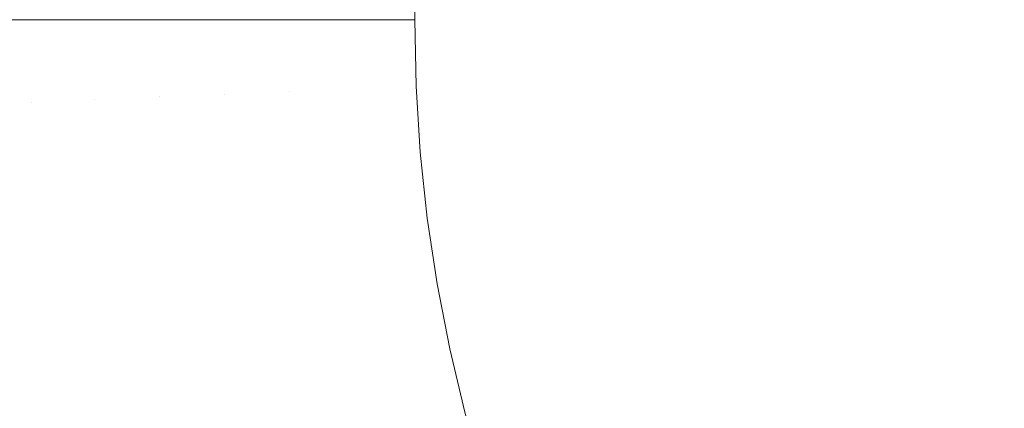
# Model space of a CAD drawing. Header units: centimetres. Extents: x -26.3 to 27.5, y 4.8 to 73.5.
# Tile 139 of 256: x -8.1118 to -8.0488, y 5.2753 to 5.3002. Entities that reach past the tile are written whole.
import ezdxf

# ---------------------------------------------------------------- set-up
doc = ezdxf.new("R2010")
doc.units = ezdxf.units.CM
doc.header["$LTSCALE"] = 2.54
doc.layers.add('Lucido design-1', color=7, linetype='Continuous')

# ---------------------------------------------------------------- blocks, each defined once
blk = doc.blocks.new('Gruppo-3-1')
at = {"color": 7, "linetype": 'Continuous', "lineweight": 9}
for points in [[(-25.986537, 6.500212, -1479.014839), (-25.986537, 4.900212, -1479.014839), (27.113463, 4.900212, -1479.014839), (27.113463, 6.500212, -1479.014839)], [(-25.986537, 6.500212, -1515.114839), (-25.986537, 4.900212, -1515.114839), (27.113463, 4.900212, -1515.114839), (27.113463, 6.500212, -1515.114839)]]:
    blk.add_3dface(points, dxfattribs=at)
for points, invisible_edges in [([(-8.086537, 6.500212, -1479.414839), (9.213463, 6.500212, -1479.414839), (9.113463, 5.200212, -1479.414839), (-7.986537, 5.200212, -1479.414839)], 10), ([(-8.086537, 5.300212, -1479.414839), (-8.086537, 6.500212, -1479.414839), (-7.986537, 5.200212, -1479.414839)], 10), ([(-8.086537, 6.500212, -1515.514839), (9.213463, 6.500212, -1515.514839), (9.113463, 5.200212, -1515.514839), (-7.986537, 5.200212, -1515.514839)], 10), ([(-8.086537, 5.300212, -1515.514839), (-8.086537, 6.500212, -1515.514839), (-7.986537, 5.200212, -1515.514839)], 10), ([(-8.111115, 5.29492, -1479.417935), (-8.115152, 5.294749, -1479.419055), (-8.115268, 5.300212, -1479.419055), (-8.111699, 5.300212, -1479.418066)], 11), ([(-8.111115, 5.29492, -1515.517935), (-8.115152, 5.294749, -1515.519055), (-8.115268, 5.300212, -1515.519055), (-8.111699, 5.300212, -1515.518066)], 11), ([(-8.111699, 5.300212, -1479.418066), (-8.111228, 5.300212, -1479.417935), (-8.111115, 5.29492, -1479.417935)], 10), ([(-8.111699, 5.300212, -1515.518066), (-8.111228, 5.300212, -1515.517935), (-8.111115, 5.29492, -1515.517935)], 10), ([(-8.107031, 5.295093, -1479.416984), (-8.111115, 5.29492, -1479.417935), (-8.111228, 5.300212, -1479.417935), (-8.107525, 5.300212, -1479.417074)], 11), ([(-8.107031, 5.295093, -1515.516984), (-8.111115, 5.29492, -1515.517935), (-8.111228, 5.300212, -1515.517935), (-8.107525, 5.300212, -1515.517074)], 11), ([(-8.107525, 5.300212, -1479.417074), (-8.10714, 5.300212, -1479.416984), (-8.107031, 5.295093, -1479.416984)], 10), ([(-8.107525, 5.300212, -1515.517074), (-8.10714, 5.300212, -1515.516984), (-8.107031, 5.295093, -1515.516984)], 10), ([(-8.102907, 5.295269, -1479.416205), (-8.107031, 5.295093, -1479.416984), (-8.10714, 5.300212, -1479.416984), (-8.103304, 5.300212, -1479.416261)], 11), ([(-8.102907, 5.295269, -1515.516205), (-8.107031, 5.295093, -1515.516984), (-8.10714, 5.300212, -1515.516984), (-8.103304, 5.300212, -1515.516261)], 11), ([(-8.103304, 5.300212, -1479.416261), (-8.103012, 5.300212, -1479.416205), (-8.102907, 5.295269, -1479.416205)], 10), ([(-8.103304, 5.300212, -1515.516261), (-8.103012, 5.300212, -1515.516205), (-8.102907, 5.295269, -1515.516205)], 10), ([(-8.098749, 5.295445, -1479.4156), (-8.102907, 5.295269, -1479.416205), (-8.103012, 5.300212, -1479.416205), (-8.099046, 5.300212, -1479.415628)], 11), ([(-8.098749, 5.295445, -1515.5156), (-8.102907, 5.295269, -1515.516205), (-8.103012, 5.300212, -1515.516205), (-8.099046, 5.300212, -1515.515628)], 11), ([(-8.099046, 5.300212, -1479.415628), (-8.09885, 5.300212, -1479.4156), (-8.098749, 5.295445, -1479.4156)], 10), ([(-8.099046, 5.300212, -1515.515628), (-8.09885, 5.300212, -1515.5156), (-8.098749, 5.295445, -1515.5156)], 10), ([(-8.094566, 5.295623, -1479.41517), (-8.098749, 5.295445, -1479.4156), (-8.09885, 5.300212, -1479.4156), (-8.094757, 5.300212, -1479.415179)], 11), ([(-8.094566, 5.295623, -1515.51517), (-8.098749, 5.295445, -1515.5156), (-8.09885, 5.300212, -1515.5156), (-8.094757, 5.300212, -1515.515179)], 11), ([(-8.094757, 5.300212, -1479.415179), (-8.094663, 5.300212, -1479.41517), (-8.094566, 5.295623, -1479.41517)], 10), ([(-8.094757, 5.300212, -1515.515179), (-8.094663, 5.300212, -1515.51517), (-8.094566, 5.295623, -1515.51517)], 10), ([(-8.094566, 5.295623, -1479.41517), (-8.094663, 5.300212, -1479.41517), (-8.09046, 5.300212, -1479.414916), (-8.090366, 5.295801, -1479.414916)], 13), ([(-8.094566, 5.295623, -1515.51517), (-8.094663, 5.300212, -1515.51517), (-8.09046, 5.300212, -1515.514916), (-8.090366, 5.295801, -1515.514916)], 13), ([(-8.090366, 5.295801, -1479.414916), (-8.09046, 5.300212, -1479.414916), (-8.086537, 5.300212, -1479.414839), (-8.086447, 5.295968, -1479.414839)], 9), ([(-8.090366, 5.295801, -1515.514916), (-8.09046, 5.300212, -1515.514916), (-8.086537, 5.300212, -1515.514839), (-8.086447, 5.295968, -1515.514839)], 9), ([(-8.086177, 5.291731, -1479.414839), (-8.086447, 5.295968, -1479.414839), (-8.086537, 5.300212, -1479.414839), (-7.986537, 5.200212, -1479.414839)], 12), ([(-8.086447, 5.295968, -1515.514839), (-8.086537, 5.300212, -1515.514839), (-7.986537, 5.200212, -1515.514839)], 10), ([(-8.098446, 5.290687, -1479.4156), (-8.098749, 5.295445, -1479.4156), (-8.094566, 5.295623, -1479.41517), (-8.094274, 5.291042, -1479.41517)], 15), ([(-8.098446, 5.290687, -1515.5156), (-8.098749, 5.295445, -1515.5156), (-8.094566, 5.295623, -1515.51517), (-8.094274, 5.291042, -1515.51517)], 15), ([(-8.094274, 5.291042, -1479.41517), (-8.094566, 5.295623, -1479.41517), (-8.090366, 5.295801, -1479.414916), (-8.090085, 5.291399, -1479.414916)], 15), ([(-8.094274, 5.291042, -1515.51517), (-8.094566, 5.295623, -1515.51517), (-8.090366, 5.295801, -1515.514916), (-8.090085, 5.291399, -1515.514916)], 15), ([(-8.090085, 5.291399, -1479.414916), (-8.090366, 5.295801, -1479.414916), (-8.086447, 5.295968, -1479.414839), (-8.086177, 5.291731, -1479.414839)], 11), ([(-8.090085, 5.291399, -1515.514916), (-8.090366, 5.295801, -1515.514916), (-8.086447, 5.295968, -1515.514839), (-8.086177, 5.291731, -1515.514839)], 11), ([(-7.986537, 5.200212, -1515.514839), (-8.085727, 5.28751, -1515.514839), (-8.086177, 5.291731, -1515.514839), (-8.086447, 5.295968, -1515.514839)], 9), ([(-8.110778, 5.289638, -1479.417935), (-8.111115, 5.29492, -1479.417935), (-8.107031, 5.295093, -1479.416984), (-8.106705, 5.289984, -1479.416984)], 15), ([(-8.110778, 5.289638, -1515.517935), (-8.111115, 5.29492, -1515.517935), (-8.107031, 5.295093, -1515.516984), (-8.106705, 5.289984, -1515.516984)], 15), ([(-8.106705, 5.289984, -1479.416984), (-8.107031, 5.295093, -1479.416984), (-8.102907, 5.295269, -1479.416205), (-8.102592, 5.290334, -1479.416205)], 15), ([(-8.106705, 5.289984, -1515.516984), (-8.107031, 5.295093, -1515.516984), (-8.102907, 5.295269, -1515.516205), (-8.102592, 5.290334, -1515.516205)], 15), ([(-8.102592, 5.290334, -1479.416205), (-8.102907, 5.295269, -1479.416205), (-8.098749, 5.295445, -1479.4156), (-8.098446, 5.290687, -1479.4156)], 15), ([(-8.102592, 5.290334, -1515.516205), (-8.102907, 5.295269, -1515.516205), (-8.098749, 5.295445, -1515.5156), (-8.098446, 5.290687, -1515.5156)], 15), ([(-8.114804, 5.289295, -1479.419055), (-8.115152, 5.294749, -1479.419055), (-8.111115, 5.29492, -1479.417935), (-8.110778, 5.289638, -1479.417935)], 15), ([(-8.114804, 5.289295, -1515.519055), (-8.115152, 5.294749, -1515.519055), (-8.111115, 5.29492, -1515.517935), (-8.110778, 5.289638, -1515.517935)], 15), ([(-8.093787, 5.286478, -1479.41517), (-8.094274, 5.291042, -1479.41517), (-8.090085, 5.291399, -1479.414916), (-8.089618, 5.287012, -1479.414916)], 15), ([(-8.093787, 5.286478, -1515.51517), (-8.094274, 5.291042, -1515.51517), (-8.090085, 5.291399, -1515.514916), (-8.089618, 5.287012, -1515.514916)], 15), ([(-8.089618, 5.287012, -1479.414916), (-8.090085, 5.291399, -1479.414916), (-8.086177, 5.291731, -1479.414839), (-8.085727, 5.28751, -1479.414839)], 11), ([(-8.089618, 5.287012, -1515.514916), (-8.090085, 5.291399, -1515.514916), (-8.086177, 5.291731, -1515.514839), (-8.085727, 5.28751, -1515.514839)], 11), ([(-8.085099, 5.283312, -1479.414839), (-8.085727, 5.28751, -1479.414839), (-8.086177, 5.291731, -1479.414839), (-7.986537, 5.200212, -1479.414839)], 12), ([(-8.102068, 5.285418, -1479.416205), (-8.102592, 5.290334, -1479.416205), (-8.098446, 5.290687, -1479.4156), (-8.097941, 5.285946, -1479.4156)], 15), ([(-8.102068, 5.285418, -1515.516205), (-8.102592, 5.290334, -1515.516205), (-8.098446, 5.290687, -1515.5156), (-8.097941, 5.285946, -1515.5156)], 15), ([(-8.097941, 5.285946, -1479.4156), (-8.098446, 5.290687, -1479.4156), (-8.094274, 5.291042, -1479.41517), (-8.093787, 5.286478, -1479.41517)], 15), ([(-8.097941, 5.285946, -1515.5156), (-8.098446, 5.290687, -1515.5156), (-8.094274, 5.291042, -1515.51517), (-8.093787, 5.286478, -1515.51517)], 15), ([(-8.110218, 5.284374, -1479.417935), (-8.110778, 5.289638, -1479.417935), (-8.106705, 5.289984, -1479.416984), (-8.106163, 5.284893, -1479.416984)], 15), ([(-8.110218, 5.284374, -1515.517935), (-8.110778, 5.289638, -1515.517935), (-8.106705, 5.289984, -1515.516984), (-8.106163, 5.284893, -1515.516984)], 15), ([(-8.106163, 5.284893, -1479.416984), (-8.106705, 5.289984, -1479.416984), (-8.102592, 5.290334, -1479.416205), (-8.102068, 5.285418, -1479.416205)], 15), ([(-8.106163, 5.284893, -1515.516984), (-8.106705, 5.289984, -1515.516984), (-8.102592, 5.290334, -1515.516205), (-8.102068, 5.285418, -1515.516205)], 15), ([(-8.114225, 5.283861, -1479.419055), (-8.114804, 5.289295, -1479.419055), (-8.110778, 5.289638, -1479.417935), (-8.110218, 5.284374, -1479.417935)], 15), ([(-8.114225, 5.283861, -1515.519055), (-8.114804, 5.289295, -1515.519055), (-8.110778, 5.289638, -1515.517935), (-8.110218, 5.284374, -1515.517935)], 15), ([(-8.088965, 5.282649, -1479.414916), (-8.089618, 5.287012, -1479.414916), (-8.085727, 5.28751, -1479.414839), (-8.085099, 5.283312, -1479.414839)], 11), ([(-8.088965, 5.282649, -1515.514916), (-8.089618, 5.287012, -1515.514916), (-8.085727, 5.28751, -1515.514839), (-8.085099, 5.283312, -1515.514839)], 11), ([(-8.085727, 5.28751, -1515.514839), (-8.038968, 5.215059, -1515.514839), (-8.042535, 5.217361, -1515.514839), (-8.046001, 5.219812, -1515.514839)], 9), ([(-8.085727, 5.28751, -1515.514839), (-8.01582, 5.204595, -1515.514839), (-8.019851, 5.205924, -1515.514839)], 9), ([(-8.085727, 5.28751, -1515.514839), (-7.999239, 5.201022, -1515.514839), (-8.003437, 5.20165, -1515.514839)], 9), ([(-8.085727, 5.28751, -1515.514839), (-7.986537, 5.200212, -1515.514839), (-7.990782, 5.200302, -1515.514839), (-7.995018, 5.200572, -1515.514839)], 9), ([(-8.046001, 5.219812, -1515.514839), (-8.049359, 5.222408, -1515.514839), (-8.085727, 5.28751, -1515.514839)], 10), ([(-8.085727, 5.28751, -1515.514839), (-8.011735, 5.203439, -1515.514839), (-8.01582, 5.204595, -1515.514839)], 9), ([(-7.995018, 5.200572, -1515.514839), (-7.999239, 5.201022, -1515.514839), (-8.085727, 5.28751, -1515.514839)], 10), ([(-8.049359, 5.222408, -1515.514839), (-8.052605, 5.225145, -1515.514839), (-8.085727, 5.28751, -1515.514839)], 10), ([(-8.085727, 5.28751, -1515.514839), (-8.027728, 5.209089, -1515.514839), (-8.031558, 5.210919, -1515.514839)], 9), ([(-8.003437, 5.20165, -1515.514839), (-8.007605, 5.202456, -1515.514839), (-8.011735, 5.203439, -1515.514839), (-8.085727, 5.28751, -1515.514839)], 12), ([(-8.052605, 5.225145, -1515.514839), (-8.055731, 5.228016, -1515.514839), (-8.058733, 5.231018, -1515.514839), (-8.085727, 5.28751, -1515.514839)], 12), ([(-8.019851, 5.205924, -1515.514839), (-8.023823, 5.207423, -1515.514839), (-8.027728, 5.209089, -1515.514839), (-8.085727, 5.28751, -1515.514839)], 12), ([(-8.031558, 5.210919, -1515.514839), (-8.035307, 5.212911, -1515.514839), (-8.038968, 5.215059, -1515.514839), (-8.085727, 5.28751, -1515.514839)], 12), ([(-8.084293, 5.279144, -1515.514839), (-8.085099, 5.283312, -1515.514839), (-8.085727, 5.28751, -1515.514839), (-8.058733, 5.231018, -1515.514839)], 12), ([(-8.093108, 5.281939, -1479.41517), (-8.093787, 5.286478, -1479.41517), (-8.089618, 5.287012, -1479.414916), (-8.088965, 5.282649, -1479.414916)], 15), ([(-8.093108, 5.281939, -1515.51517), (-8.093787, 5.286478, -1515.51517), (-8.089618, 5.287012, -1515.514916), (-8.088965, 5.282649, -1515.514916)], 15), ([(-8.097235, 5.281231, -1479.4156), (-8.097941, 5.285946, -1479.4156), (-8.093787, 5.286478, -1479.41517), (-8.093108, 5.281939, -1479.41517)], 15), ([(-8.097235, 5.281231, -1515.5156), (-8.097941, 5.285946, -1515.5156), (-8.093787, 5.286478, -1515.51517), (-8.093108, 5.281939, -1515.51517)], 15), ([(-8.101336, 5.280528, -1479.416205), (-8.102068, 5.285418, -1479.416205), (-8.097941, 5.285946, -1479.4156), (-8.097235, 5.281231, -1479.4156)], 15), ([(-8.101336, 5.280528, -1515.516205), (-8.102068, 5.285418, -1515.516205), (-8.097941, 5.285946, -1515.5156), (-8.097235, 5.281231, -1515.5156)], 15), ([(-8.109434, 5.279139, -1479.417935), (-8.110218, 5.284374, -1479.417935), (-8.106163, 5.284893, -1479.416984), (-8.105405, 5.27983, -1479.416984)], 15), ([(-8.109434, 5.279139, -1515.517935), (-8.110218, 5.284374, -1515.517935), (-8.106163, 5.284893, -1515.516984), (-8.105405, 5.27983, -1515.516984)], 15), ([(-8.105405, 5.27983, -1479.416984), (-8.106163, 5.284893, -1479.416984), (-8.102068, 5.285418, -1479.416205), (-8.101336, 5.280528, -1479.416205)], 15), ([(-8.105405, 5.27983, -1515.516984), (-8.106163, 5.284893, -1515.516984), (-8.102068, 5.285418, -1515.516205), (-8.101336, 5.280528, -1515.516205)], 15), ([(-8.113416, 5.278456, -1479.419055), (-8.114225, 5.283861, -1479.419055), (-8.110218, 5.284374, -1479.417935), (-8.109434, 5.279139, -1479.417935)], 15), ([(-8.113416, 5.278456, -1515.519055), (-8.114225, 5.283861, -1515.519055), (-8.110218, 5.284374, -1515.517935), (-8.109434, 5.279139, -1515.517935)], 15), ([(-8.088127, 5.278318, -1479.414916), (-8.088965, 5.282649, -1479.414916), (-8.085099, 5.283312, -1479.414839), (-8.084293, 5.279144, -1479.414839)], 11), ([(-8.088127, 5.278318, -1515.514916), (-8.088965, 5.282649, -1515.514916), (-8.085099, 5.283312, -1515.514839), (-8.084293, 5.279144, -1515.514839)], 11), ([(-7.986537, 5.200212, -1479.414839), (-8.084293, 5.279144, -1479.414839), (-8.085099, 5.283312, -1479.414839)], 9), ([(-8.092236, 5.277432, -1479.41517), (-8.093108, 5.281939, -1479.41517), (-8.088965, 5.282649, -1479.414916), (-8.088127, 5.278318, -1479.414916)], 15), ([(-8.092236, 5.277432, -1515.51517), (-8.093108, 5.281939, -1515.51517), (-8.088965, 5.282649, -1515.514916), (-8.088127, 5.278318, -1515.514916)], 15), ([(-8.09633, 5.27655, -1479.4156), (-8.097235, 5.281231, -1479.4156), (-8.093108, 5.281939, -1479.41517), (-8.092236, 5.277432, -1479.41517)], 15), ([(-8.09633, 5.27655, -1515.5156), (-8.097235, 5.281231, -1515.5156), (-8.093108, 5.281939, -1515.51517), (-8.092236, 5.277432, -1515.51517)], 15), ([(-8.100397, 5.275673, -1479.416205), (-8.101336, 5.280528, -1479.416205), (-8.097235, 5.281231, -1479.4156), (-8.09633, 5.27655, -1479.4156)], 15), ([(-8.100397, 5.275673, -1515.516205), (-8.101336, 5.280528, -1515.516205), (-8.097235, 5.281231, -1515.5156), (-8.09633, 5.27655, -1515.5156)], 15), ([(-8.104433, 5.274804, -1479.416984), (-8.105405, 5.27983, -1479.416984), (-8.101336, 5.280528, -1479.416205), (-8.100397, 5.275673, -1479.416205)], 15), ([(-8.104433, 5.274804, -1515.516984), (-8.105405, 5.27983, -1515.516984), (-8.101336, 5.280528, -1515.516205), (-8.100397, 5.275673, -1515.516205)], 15), ([(-8.108429, 5.273942, -1479.417935), (-8.109434, 5.279139, -1479.417935), (-8.105405, 5.27983, -1479.416984), (-8.104433, 5.274804, -1479.416984)], 15), ([(-8.108429, 5.273942, -1515.517935), (-8.109434, 5.279139, -1515.517935), (-8.105405, 5.27983, -1515.516984), (-8.104433, 5.274804, -1515.516984)], 15), ([(-8.112379, 5.273091, -1479.419055), (-8.113416, 5.278456, -1479.419055), (-8.109434, 5.279139, -1479.417935), (-8.108429, 5.273942, -1479.417935)], 15), ([(-8.112379, 5.273091, -1515.519055), (-8.113416, 5.278456, -1515.519055), (-8.109434, 5.279139, -1515.517935), (-8.108429, 5.273942, -1515.517935)], 15), ([(-8.087106, 5.274026, -1479.414916), (-8.088127, 5.278318, -1479.414916), (-8.084293, 5.279144, -1479.414839), (-8.083311, 5.275014, -1479.414839)], 11), ([(-8.087106, 5.274026, -1515.514916), (-8.088127, 5.278318, -1515.514916), (-8.084293, 5.279144, -1515.514839), (-8.083311, 5.275014, -1515.514839)], 11), ([(-7.986537, 5.200212, -1479.414839), (-8.083311, 5.275014, -1479.414839), (-8.084293, 5.279144, -1479.414839)], 9), ([(-8.058733, 5.231018, -1515.514839), (-8.082154, 5.27093, -1515.514839), (-8.083311, 5.275014, -1515.514839), (-8.084293, 5.279144, -1515.514839)], 9), ([(-8.091174, 5.272967, -1479.41517), (-8.092236, 5.277432, -1479.41517), (-8.088127, 5.278318, -1479.414916), (-8.087106, 5.274026, -1479.414916)], 15), ([(-8.091174, 5.272967, -1515.51517), (-8.092236, 5.277432, -1515.51517), (-8.088127, 5.278318, -1515.514916), (-8.087106, 5.274026, -1515.514916)], 15), ([(-8.095226, 5.271912, -1479.4156), (-8.09633, 5.27655, -1479.4156), (-8.092236, 5.277432, -1479.41517), (-8.091174, 5.272967, -1479.41517)], 15), ([(-8.095226, 5.271912, -1515.5156), (-8.09633, 5.27655, -1515.5156), (-8.092236, 5.277432, -1515.51517), (-8.091174, 5.272967, -1515.51517)], 15), ([(-8.099253, 5.270863, -1479.416205), (-8.100397, 5.275673, -1479.416205), (-8.09633, 5.27655, -1479.4156), (-8.095226, 5.271912, -1479.4156)], 15), ([(-8.099253, 5.270863, -1515.516205), (-8.100397, 5.275673, -1515.516205), (-8.09633, 5.27655, -1515.5156), (-8.095226, 5.271912, -1515.5156)], 15), ([(-8.103248, 5.269823, -1479.416984), (-8.104433, 5.274804, -1479.416984), (-8.100397, 5.275673, -1479.416205), (-8.099253, 5.270863, -1479.416205)], 15), ([(-8.103248, 5.269823, -1515.516984), (-8.104433, 5.274804, -1515.516984), (-8.100397, 5.275673, -1515.516205), (-8.099253, 5.270863, -1515.516205)], 15)]:
    blk.add_3dface(points, dxfattribs=dict(at, invisible_edges=invisible_edges))
blk = doc.blocks.new('Gruppo-4-1')
at = {"color": 7}
blk.add_blockref('Gruppo-3-1', (0, 0), dxfattribs=at)

msp = doc.modelspace()

# ---------------------------------------------------------------- block references
at = {"layer": 'Lucido design-1', "color": 7}
msp.add_blockref('Gruppo-4-1', (0, 0), dxfattribs=at)

doc.saveas('drawing.dxf')
